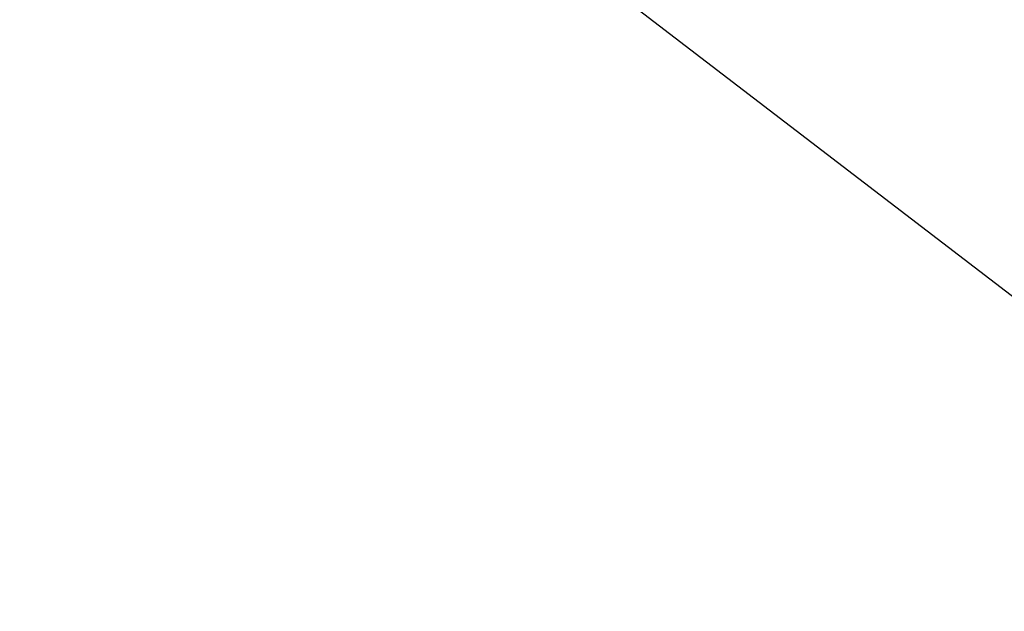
# Model space of a CAD drawing. Extents: x 5 to 504, y 5 to 504.
# Tile 133 of 256: x 243.5201 to 243.5919, y 237.3518 to 237.395. Entities that reach past the tile are written whole.
import ezdxf

# ---------------------------------------------------------------- set-up
doc = ezdxf.new("R2010")
doc.units = 0
doc.layers.get('0').update_dxf_attribs({"color": 13, "linetype": 'CONTINUOUS'})

# ---------------------------------------------------------------- blocks, each defined once
blk = doc.blocks.new('GROUP_16')
mesh = blk.add_polyface()
corners = [(27.635007, 21.450658, 7.581079), (25.667557, 27.367975, 5.553068), (23.273446, 25.259503, 7.581079), (29.401828, 24.106927, 5.553068)]
mesh.append_faces([[corners[k] for k in face] for face in [(0, 1, 2), (1, 0, 3)]], dxfattribs={"vtx0": -1})
mesh = blk.add_polyface()
corners = [(25.667557, 27.367975), (28.843223, 23.26711), (24.910625, 26.701351), (29.401828, 24.106927)]
mesh.append_faces([[corners[k] for k in face] for face in [(0, 1, 2), (1, 0, 3)]], dxfattribs={"vtx0": -1})
mesh = blk.add_polyface()
corners = [(29.401828, 24.106927, 5.553068), (33.852878, 21.923496), (29.401828, 24.106927), (33.852878, 21.923496, 5.553068)]
mesh.append_faces([[corners[k] for k in face] for face in [(0, 1, 2), (1, 0, 3)]], dxfattribs={"vtx0": -1})
blk = doc.blocks.new('GROUP_7')
blk.add_blockref('GROUP_16', (0, 0, 40))
blk = doc.blocks.new('GROUP_22')
blk.add_line((5.857864, 5.857864, 1.5), (10, 2.679492, 1.5))
blk = doc.blocks.new('GROUP_23')
blk.add_blockref('GROUP_22', (227.860683, 227.898394, 114.27115))
blk = doc.blocks.new('GROUP_30')
at = {"xscale": 0.4000000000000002, "yscale": 0.4000000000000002, "zscale": 0.4000000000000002}
for name, p in [('GROUP_23', (-0.571226, -0.571226, -39.90846)), ('GROUP_7', (82.542857, 82.470772, -1.2))]:
    blk.add_blockref(name, p, dxfattribs=at)
blk = doc.blocks.new('GROUP_2')
at = {"xscale": 2.5, "yscale": 2.5, "zscale": 2.5}
blk.add_blockref('GROUP_30', (3.254959, 3.008937, 100.352983), dxfattribs=at)

msp = doc.modelspace()

# ---------------------------------------------------------------- block references
msp.add_blockref('GROUP_2', (4.53896, 4.729547))

doc.saveas('drawing.dxf')
